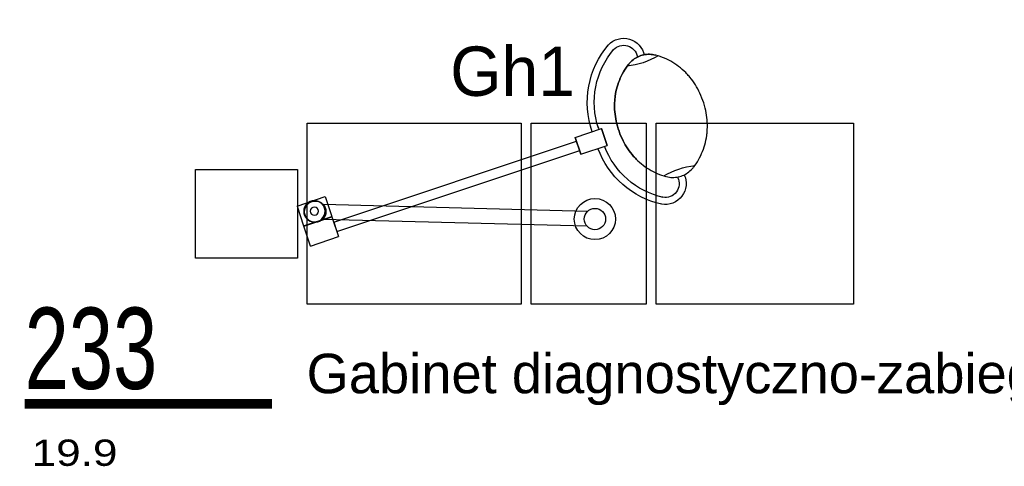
# Model space of a CAD drawing. Header units: millimetres. Extents: x 14495 to 271441, y -21035 to 2232.
# Tile 126 of 227: x 84799 to 85098, y -2118 to -1982. Entities that reach past the tile are written whole.
import ezdxf
from ezdxf.enums import TextEntityAlignment as Align

# ---------------------------------------------------------------- set-up
doc = ezdxf.new("R2010")
doc.units = ezdxf.units.MM
for name, color, linetype in [('-- TECH  SYMBOLE', 1, 'Continuous'), ('-- TECH WYPOSAŻENIE', 2, 'Continuous'), ('A-POW-NR', 1, 'Continuous'), ('TECH Sprzęt', 1, 'Continuous')]:
    doc.layers.add(name, color=color, linetype=linetype)
doc.layers.add('A-POW', color=2, linetype='Continuous', plot=False)
doc.styles.add('ARIAL1_2', font='arial.ttf', dxfattribs={"width": 1.2})
doc.styles.add('arialce', font='ARIALN.TTF')
doc.styles.add('cg', font='GOTHIC.TTF')
doc.styles.add('switz721ltexbt', font='swissel.ttf')

# ---------------------------------------------------------------- blocks, each defined once
blk = doc.blocks.new('POW')
at = {"const_width": 5}
blk.add_lwpolyline([(125.32, 0), (0, 0)], dxfattribs=at)
at = {"style": 'switz721ltexbt'}
blk.add_attdef('001', (-1.78, 12.35), '', height=41.18, dxfattribs=at)
blk = doc.blocks.new('STÓŁ-ZABIEGOWY')
at = {"linetype": 'Continuous'}
for points in [[(34, -27.5), (99, -27.5), (99, 27.5), (34, 27.5)], [(102, -27.5), (137, -27.5), (137, 27.5), (102, 27.5)], [(140, -27.5), (200, -27.5), (200, 27.5), (140, 27.5)], [(0, -13.5), (31, -13.5), (31, 13.5), (0, 13.5)]]:
    blk.add_lwpolyline(points, close=True, dxfattribs=at)
blk = doc.blocks.new('technologia$0$ramię_L_B_krótkie')
at = {"linetype": 'Continuous'}
for p, q in [((12.41, -36.7), (-67.9, -36.7)), ((12.41, -41.2), (-67.9, -41.2))]:
    blk.add_line(p, q, dxfattribs=at)
for centre, radius in [((14.76, -38.95), 6.25), ((-70.24, -38.95), 3.25), ((14.76, -38.95), 3.25)]:
    blk.add_circle(centre, radius, dxfattribs=at)
blk = doc.blocks.new('technologia$0$lampa bezcieniowa zabiegowa mała')
at = {"linetype": 'Continuous'}
for p, q in [((-66.71, 22.07), (-66.71, 21.37)), ((-64.59, 22.07), (-64.59, 21.37)), ((38.9, 11.19), (38.9, 4.85)), ((47.92, 11.19), (38.9, 11.19)), ((47.92, 11.19), (47.92, 4.85)), ((-38.9, 4.19), (-47.3, 4.19)), ((-38.9, 4.19), (-47.3, 4.19)), ((-47.3, 4.19), (-47.3, -1.19)), ((-47.3, -1.19), (-47.3, 4.19)), ((-46.46, 5.03), (-46.46, 4.19)), ((-38.9, 4.19), (-38.9, -1.19)), ((-38.9, -1.19), (-38.9, 4.19)), ((38.9, 3), (-38.9, 3)), ((38.9, 3), (38.89, 0)), ((47.92, 4.85), (38.9, 4.85)), ((47.92, 4.71), (38.9, 4.71)), ((38.9, 4.71), (38.9, -1.64)), ((39.11, 4.85), (39.11, 4.71)), ((47.71, 4.85), (47.71, 4.71)), ((47.92, -1.64), (47.92, 4.71)), ((38.9, 0), (-38.9, 0)), ((-38.9, -1.19), (-47.3, -1.19)), ((-38.9, -1.19), (-47.3, -1.19)), ((47.92, -1.64), (38.9, -1.64)), ((-66.71, -17.79), (-66.71, -17.1)), ((-64.59, -17.79), (-64.59, -17.1))]:
    blk.add_line(p, q, dxfattribs=at)
for points in [[(-65.65, 21.44), (-66.1, 21.42), (-66.54, 21.39), (-66.98, 21.32), (-67.42, 21.23), (-67.85, 21.12), (-68.28, 20.98), (-68.7, 20.82), (-69.11, 20.64), (-69.51, 20.43), (-69.9, 20.2)], [(-69.9, 20.2), (-69.51, 20.43), (-69.11, 20.64), (-68.7, 20.82), (-68.28, 20.98), (-67.85, 21.12), (-67.42, 21.23), (-66.98, 21.32), (-66.54, 21.39), (-66.1, 21.42), (-65.65, 21.44)], [(-61.4, 20.2), (-61.79, 20.43), (-62.19, 20.64), (-62.6, 20.82), (-63.02, 20.98), (-63.44, 21.12), (-63.88, 21.23), (-64.31, 21.32), (-64.76, 21.39), (-65.2, 21.42), (-65.65, 21.44)], [(-65.65, 21.44), (-65.2, 21.42), (-64.76, 21.39), (-64.31, 21.32), (-63.88, 21.23), (-63.44, 21.12), (-63.02, 20.98), (-62.6, 20.82), (-62.19, 20.64), (-61.79, 20.43), (-61.4, 20.2)], [(-76.94, 12.22), (-76.61, 12.85), (-76.27, 13.48), (-75.9, 14.09), (-75.51, 14.69), (-75.1, 15.27), (-74.67, 15.83), (-74.22, 16.38), (-73.75, 16.92), (-73.27, 17.43), (-72.77, 17.93), (-72.25, 18.4), (-71.72, 18.86), (-71.17, 19.3), (-70.61, 19.72), (-70.03, 20.11)], [(-61.4, 20.2), (-61.37, 20.18), (-61.34, 20.16), (-61.32, 20.15), (-61.29, 20.13), (-61.26, 20.11)], [(-54.36, 12.22), (-54.68, 12.85), (-55.03, 13.48), (-55.4, 14.09), (-55.79, 14.69), (-56.2, 15.27), (-56.63, 15.83), (-57.08, 16.38), (-57.54, 16.92), (-58.03, 17.43), (-58.53, 17.93), (-59.05, 18.4), (-59.58, 18.86), (-60.13, 19.3), (-60.69, 19.72), (-61.26, 20.11)], [(-61.26, 20.11), (-60.69, 19.72), (-60.13, 19.3), (-59.58, 18.86), (-59.05, 18.4), (-58.53, 17.93), (-58.03, 17.43), (-57.54, 16.92), (-57.08, 16.38), (-56.63, 15.83), (-56.2, 15.27), (-55.79, 14.69), (-55.4, 14.09), (-55.03, 13.48), (-54.68, 12.85), (-54.36, 12.22)], [(-77.7, 10.49), (-77.56, 10.84), (-77.42, 11.19), (-77.26, 11.53), (-77.11, 11.88), (-76.94, 12.22)], [(-53.6, 10.49), (-53.74, 10.84), (-53.88, 11.19), (-54.03, 11.53), (-54.19, 11.88), (-54.36, 12.22)], [(-54.36, 12.22), (-54.19, 11.88), (-54.03, 11.53), (-53.88, 11.19), (-53.74, 10.84), (-53.6, 10.49)], [(-79.06, 4.92), (-78.96, 5.64), (-78.85, 6.35), (-78.71, 7.05), (-78.56, 7.75), (-78.37, 8.45), (-78.17, 9.14), (-77.95, 9.82), (-77.7, 10.49)], [(-52.24, 4.92), (-52.33, 5.64), (-52.45, 6.35), (-52.58, 7.05), (-52.74, 7.75), (-52.92, 8.45), (-53.13, 9.14), (-53.35, 9.82), (-53.6, 10.49)], [(-53.6, 10.49), (-53.35, 9.82), (-53.13, 9.14), (-52.92, 8.45), (-52.74, 7.75), (-52.58, 7.05), (-52.45, 6.35), (-52.33, 5.64), (-52.24, 4.92)], [(-79.06, -0.64), (-79.13, 0.15), (-79.18, 0.94), (-79.21, 1.74), (-79.21, 2.54), (-79.18, 3.33), (-79.13, 4.13), (-79.06, 4.92)], [(-52.24, -0.64), (-52.17, 0.15), (-52.11, 0.94), (-52.09, 1.74), (-52.09, 2.54), (-52.11, 3.33), (-52.17, 4.13), (-52.24, 4.92)], [(-52.24, 4.92), (-52.17, 4.13), (-52.11, 3.33), (-52.09, 2.54), (-52.09, 1.74), (-52.11, 0.94), (-52.17, 0.15), (-52.24, -0.64)], [(-77.7, -6.21), (-77.95, -5.54), (-78.17, -4.86), (-78.37, -4.17), (-78.56, -3.48), (-78.71, -2.77), (-78.85, -2.07), (-78.96, -1.36), (-79.06, -0.64)], [(-53.6, -6.21), (-53.35, -5.54), (-53.13, -4.86), (-52.92, -4.17), (-52.74, -3.48), (-52.58, -2.77), (-52.45, -2.07), (-52.33, -1.36), (-52.24, -0.64)], [(-52.24, -0.64), (-52.33, -1.36), (-52.45, -2.07), (-52.58, -2.77), (-52.74, -3.48), (-52.92, -4.17), (-53.13, -4.86), (-53.35, -5.54), (-53.6, -6.21)], [(-76.94, -7.94), (-77.11, -7.6), (-77.26, -7.26), (-77.42, -6.91), (-77.56, -6.56), (-77.7, -6.21)], [(-70.03, -15.83), (-70.61, -15.44), (-71.17, -15.02), (-71.72, -14.58), (-72.25, -14.13), (-72.77, -13.65), (-73.27, -13.15), (-73.75, -12.64), (-74.22, -12.11), (-74.67, -11.56), (-75.1, -10.99), (-75.51, -10.41), (-75.9, -9.81), (-76.27, -9.2), (-76.61, -8.58), (-76.94, -7.94)], [(-54.36, -7.94), (-54.68, -8.58), (-55.03, -9.2), (-55.4, -9.81), (-55.79, -10.41), (-56.2, -10.99), (-56.63, -11.56), (-57.08, -12.11), (-57.54, -12.64), (-58.03, -13.15), (-58.53, -13.65), (-59.05, -14.13), (-59.58, -14.58), (-60.13, -15.02), (-60.69, -15.44), (-61.26, -15.83)], [(-54.36, -7.94), (-54.19, -7.6), (-54.03, -7.26), (-53.88, -6.91), (-53.74, -6.56), (-53.6, -6.21)], [(-53.6, -6.21), (-53.74, -6.56), (-53.88, -6.91), (-54.03, -7.26), (-54.19, -7.6), (-54.36, -7.94)], [(-65.65, -17.16), (-66.1, -17.15), (-66.54, -17.11), (-66.98, -17.05), (-67.42, -16.96), (-67.85, -16.84), (-68.28, -16.71), (-68.7, -16.54), (-69.11, -16.36), (-69.51, -16.15), (-69.9, -15.92)], [(-61.4, -15.92), (-61.79, -16.15), (-62.19, -16.36), (-62.6, -16.54), (-63.02, -16.71), (-63.44, -16.84), (-63.88, -16.96), (-64.31, -17.05), (-64.76, -17.11), (-65.2, -17.15), (-65.65, -17.16)]]:
    blk.add_lwpolyline(points, dxfattribs=at)
for radius in [3.25, 1.25]:
    blk.add_circle((43.41, 8.02), radius, dxfattribs=at)
for centre, radius, start, end in [((-60.36, 22.07), 6.35, 53.4724, 180), ((-71.27, 4.61), 26.93, 359.1064, 58.9229), ((-60.36, 22.07), 4.23, 53.4724, 180), ((-71.27, 4.61), 24.81, 360, 58.9229), ((-65.65, 42.85), 23.67, 257.8625, 282.1375), ((-71.27, -0.33), 24.81, 301.0771, 358.0212), ((-71.27, -0.33), 26.93, 301.0771, 358.1768), ((-65.65, -38.57), 23.67, 77.8625, 102.1375), ((-60.36, -17.79), 6.35, 180, 306.5276), ((-60.36, -17.79), 4.23, 180, 306.5276)]:
    blk.add_arc(centre, radius, start, end, dxfattribs=at)

msp = doc.modelspace()

# ---------------------------------------------------------------- block references
at = {"layer": '-- TECH WYPOSAŻENIE', "xscale": -1, "rotation": 180}
msp.add_blockref('STÓŁ-ZABIEGOWY', (84852.01, -2041.32), dxfattribs=at)
at = {"layer": 'A-POW-NR'}
ref = msp.add_blockref('POW', (84800.13, -2099.05), dxfattribs=dict(at, xscale=0.6, yscale=0.6, zscale=0.6))
ref.add_attrib('88,88', '19.9', dxfattribs={"layer": 'A-POW', "height": 8, "style": 'ARIAL1_2', "width": 1.2}).set_placement((84828.35, -2117.91), align=Align.RIGHT)
ref.add_attrib('POKOJ', 'Gabinet diagnostyczno-zabiegowy', (84885.81, -2095.84), dxfattribs={"layer": 'A-POW', "height": 12, "style": 'arialce', "width": 1.2})
ref.add_attrib('001', '233', (84800.13, -2094.54), dxfattribs={"layer": '0', "height": 24.71, "style": 'switz721ltexbt', "width": 0.7})
at = {"layer": 'TECH Sprzęt', "xscale": -1, "rotation": 18.4699101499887}
msp.add_blockref('technologia$0$lampa bezcieniowa zabiegowa mała', (84931.9, -2034.38), dxfattribs=at)
at = {"layer": 'TECH Sprzęt', "rotation": 358.5013265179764}
msp.add_blockref('technologia$0$ramię_L_B_krótkie', (84959.68, -2003.59), dxfattribs=at)

# ---------------------------------------------------------------- texts
at = {"layer": '-- TECH  SYMBOLE', "color": 1, "style": 'cg'}
msp.add_text('Gh1', height=15, dxfattribs=at).set_placement((84929.45, -2005.48))

doc.saveas('drawing.dxf')
